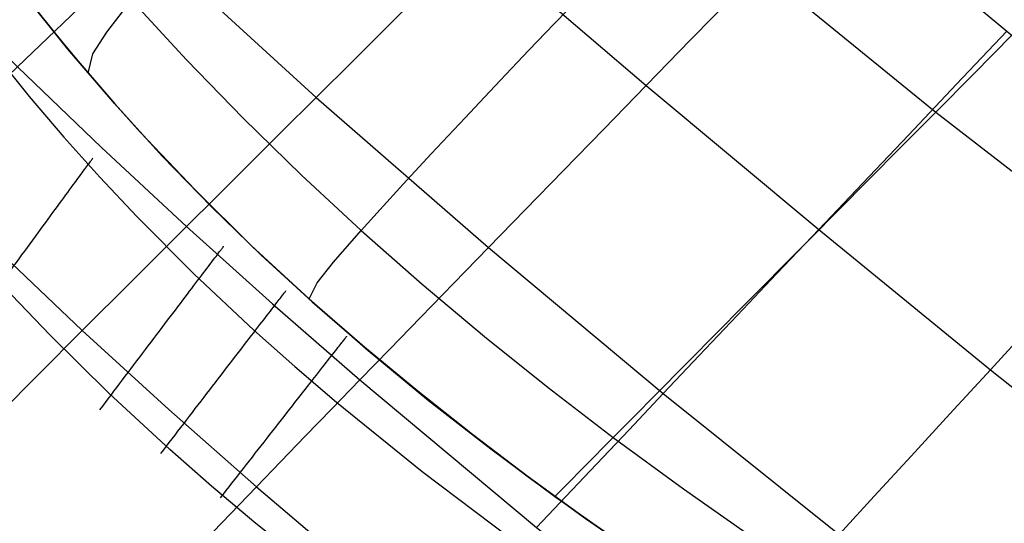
# Model space of a CAD drawing. Header units: millimetres. Extents: x -58 to 58, y -58 to 57.
# Tile 90 of 102: x 28.16 to 32.97, y 37.16 to 39.61. Entities that reach past the tile are written whole.
import ezdxf

# ---------------------------------------------------------------- set-up
doc = ezdxf.new("R2010")
doc.units = ezdxf.units.MM
doc.header["$MEASUREMENT"] = 0
doc.layers.add('Predefinito', color=5, linetype='Continuous')

msp = doc.modelspace()

# ---------------------------------------------------------------- linework, layer by layer
at = {"layer": 'Predefinito', "extrusion": (-3.70502e-05, 5.91556e-05, 1)}
msp.add_lwpolyline([(33.5165, 32.4501), (33.2058, 32.6152), (32.9053, 32.7826), (32.6146, 32.9523), (32.3334, 33.1244), (32.0611, 33.2987), (31.7973, 33.4754), (31.5417, 33.6543), (31.2937, 33.8355), (31.0531, 34.019), (30.8192, 34.2047), (30.5918, 34.3927), (30.3704, 34.5829), (30.1545, 34.7754), (29.9438, 34.97), (29.5361, 35.366), (29.2865, 35.6213), (29.043, 35.8814), (28.8053, 36.1475), (28.5735, 36.421), (28.3473, 36.7032), (28.1267, 36.9954), (27.9115, 37.2987), (27.7015, 37.6146), (27.4967, 37.9443), (27.2969, 38.2891), (27.102, 38.6503), (26.9118, 39.0291), (26.7262, 39.4268), (26.5451, 39.8448), (26.3684, 40.2843), (26.1959, 40.7466), (26.0275, 41.233), (25.8631, 41.7447), (25.7025, 42.2831), (25.5456, 42.8495), (25.2424, 44.0712), (24.9525, 45.42), (24.6748, 46.9063), (24.4083, 48.5404), (23.9045, 52.293)], dxfattribs=at)
at = {"layer": 'Predefinito'}
for points in [[(28.1734, 39.7495), (28.3969, 39.4695), (28.6252, 39.2022), (28.8584, 38.9463), (29.0966, 38.7009), (29.3401, 38.4647), (29.589, 38.2366), (29.8436, 38.0155), (30.104, 37.8002), (30.3705, 37.5897), (30.6432, 37.3828), (30.923, 37.1796), (31.2108, 36.9801), (31.5075, 36.7844), (31.8138, 36.5926), (32.1308, 36.4046), (32.4593, 36.2207), (32.8001, 36.0409), (33.1542, 35.8652)], [(33.1542, 35.8652), (32.8001, 36.0409), (32.4593, 36.2207), (32.1308, 36.4046), (31.8138, 36.5926), (31.5075, 36.7844), (31.2108, 36.9801), (30.923, 37.1796), (30.6432, 37.3828), (30.3705, 37.5897), (30.104, 37.8002), (29.8436, 38.0155), (29.589, 38.2366), (29.3401, 38.4647), (29.0966, 38.7009), (28.8584, 38.9463), (28.6252, 39.2022), (28.3969, 39.4695), (28.1734, 39.7495)], [(33.4109, 34.6503), (32.9207, 34.8695), (32.4385, 35.103), (31.9647, 35.3514), (31.4994, 35.6152), (31.0429, 35.8946), (30.5951, 36.1895), (30.1559, 36.4998), (29.7249, 36.8249), (29.3036, 37.1633), (29.0975, 37.3378), (28.8946, 37.5161), (28.597, 37.7912), (28.3085, 38.0754), (28.1223, 38.2693), (27.9411, 38.4667), (27.7648, 38.6676), (27.5935, 38.8721), (27.4271, 39.0801), (27.2655, 39.2916), (27.1088, 39.5065), (26.9567, 39.7247)], [(28.2507, 39.6502), (28.3717, 39.5), (28.4954, 39.352), (28.622, 39.2062), (28.7512, 39.0627), (29.0169, 38.7826), (29.2913, 38.512), (29.5731, 38.2509), (29.8612, 37.9993), (30.1564, 37.7559), (30.46, 37.5192), (30.773, 37.2874), (31.1155, 37.0465), (31.4681, 36.8114), (31.829, 36.5843), (32.1963, 36.3671), (32.5686, 36.1614), (32.9454, 35.967), (33.3268, 35.7832)]]:
    msp.add_lwpolyline(points, dxfattribs=at)
at = {"layer": 'Predefinito', "extrusion": (-0.640789, 0.767717, 0)}
msp.add_lwpolyline([(-46.0923, 320), (-46.1145, 319.9998), (-46.1369, 319.999), (-46.1594, 319.9977), (-46.1821, 319.996), (-46.205, 319.9936), (-46.228, 319.9908), (-46.2511, 319.9873), (-46.2742, 319.9833), (-46.2975, 319.9787), (-46.3208, 319.9735), (-46.3441, 319.9678), (-46.3674, 319.9614), (-46.3908, 319.9544), (-46.414, 319.9468), (-46.4372, 319.9386), (-46.4604, 319.9298), (-46.4834, 319.9203), (-46.5063, 319.9103), (-46.529, 319.8996), (-46.5516, 319.8883), (-46.5739, 319.8764), (-46.596, 319.8638), (-46.6179, 319.8507), (-46.6395, 319.837), (-46.6608, 319.8227), (-46.6817, 319.8078), (-46.7023, 319.7924), (-46.7226, 319.7764), (-46.7424, 319.7598), (-46.7619, 319.7427), (-46.7809, 319.7252), (-46.7994, 319.7071), (-46.8175, 319.6886), (-46.835, 319.6696), (-46.8521, 319.6501), (-46.8686, 319.6303), (-46.8846, 319.6101), (-46.9001, 319.5895), (-46.915, 319.5685), (-46.9293, 319.5472), (-46.943, 319.5256), (-46.9561, 319.5038), (-46.9687, 319.4816), (-46.9806, 319.4593), (-46.9919, 319.4367), (-47.0026, 319.414), (-47.0126, 319.3911), (-47.0221, 319.3681), (-47.0309, 319.345), (-47.0391, 319.3217), (-47.0467, 319.2985), (-47.0537, 319.2752), (-47.0601, 319.2518), (-47.0658, 319.2285), (-47.071, 319.2052), (-47.0756, 319.182), (-47.0796, 319.1588), (-47.083, 319.1357), (-47.0859, 319.1127), (-47.0882, 319.0899), (-47.09, 319.0671), (-47.0913, 319.0446), (-47.092, 319.0222), (-47.0923, 319)], dxfattribs=at)
at = {"layer": 'Predefinito', "extrusion": (-0.676388, 0.736546, 0)}
msp.add_lwpolyline([(-46.5975, 320), (-46.6197, 319.9998), (-46.6421, 319.999), (-46.6647, 319.9977), (-46.6874, 319.996), (-46.7102, 319.9936), (-46.7332, 319.9908), (-46.7563, 319.9873), (-46.7795, 319.9833), (-46.8027, 319.9787), (-46.826, 319.9735), (-46.8493, 319.9678), (-46.8727, 319.9614), (-46.896, 319.9544), (-46.9193, 319.9468), (-46.9425, 319.9386), (-46.9656, 319.9298), (-46.9886, 319.9203), (-47.0115, 319.9103), (-47.0343, 319.8996), (-47.0568, 319.8883), (-47.0792, 319.8764), (-47.1013, 319.8638), (-47.1231, 319.8507), (-47.1447, 319.837), (-47.166, 319.8227), (-47.187, 319.8078), (-47.2076, 319.7924), (-47.2278, 319.7764), (-47.2477, 319.7598), (-47.2671, 319.7427), (-47.2861, 319.7252), (-47.3046, 319.7071), (-47.3227, 319.6886), (-47.3403, 319.6696), (-47.3573, 319.6501), (-47.3739, 319.6303), (-47.3899, 319.6101), (-47.4053, 319.5895), (-47.4202, 319.5685), (-47.4345, 319.5472), (-47.4482, 319.5256), (-47.4614, 319.5038), (-47.4739, 319.4816), (-47.4858, 319.4593), (-47.4971, 319.4367), (-47.5078, 319.414), (-47.5179, 319.3911), (-47.5273, 319.3681), (-47.5361, 319.345), (-47.5443, 319.3217), (-47.5519, 319.2985), (-47.5589, 319.2752), (-47.5653, 319.2518), (-47.5711, 319.2285), (-47.5762, 319.2052), (-47.5808, 319.182), (-47.5848, 319.1588), (-47.5883, 319.1357), (-47.5911, 319.1127), (-47.5935, 319.0899), (-47.5953, 319.0671), (-47.5965, 319.0446), (-47.5973, 319.0222), (-47.5975, 319)], dxfattribs=at)
at = {"layer": 'Predefinito', "extrusion": (0.709862, -0.704341, 0)}
msp.add_lwpolyline([(46.9661, 320), (46.9883, 319.9998), (47.0107, 319.999), (47.0333, 319.9977), (47.056, 319.996), (47.0789, 319.9936), (47.1018, 319.9908), (47.1249, 319.9873), (47.1481, 319.9833), (47.1714, 319.9787), (47.1947, 319.9735), (47.218, 319.9678), (47.2413, 319.9614), (47.2646, 319.9544), (47.2879, 319.9468), (47.3111, 319.9386), (47.3342, 319.9298), (47.3573, 319.9203), (47.3802, 319.9103), (47.4029, 319.8996), (47.4254, 319.8883), (47.4478, 319.8764), (47.4699, 319.8638), (47.4918, 319.8507), (47.5134, 319.837), (47.5346, 319.8227), (47.5556, 319.8078), (47.5762, 319.7924), (47.5964, 319.7764), (47.6163, 319.7598), (47.6357, 319.7427), (47.6547, 319.7252), (47.6733, 319.7071), (47.6913, 319.6886), (47.7089, 319.6696), (47.726, 319.6501), (47.7425, 319.6303), (47.7585, 319.6101), (47.7739, 319.5895), (47.7888, 319.5685), (47.8031, 319.5472), (47.8169, 319.5256), (47.83, 319.5038), (47.8425, 319.4816), (47.8544, 319.4593), (47.8657, 319.4367), (47.8764, 319.414), (47.8865, 319.3911), (47.8959, 319.3681), (47.9048, 319.345), (47.913, 319.3217), (47.9206, 319.2985), (47.9275, 319.2752), (47.9339, 319.2518), (47.9397, 319.2285), (47.9449, 319.2052), (47.9495, 319.182), (47.9535, 319.1588), (47.9569, 319.1357), (47.9598, 319.1127), (47.9621, 319.0899), (47.9639, 319.0671), (47.9652, 319.0446), (47.9659, 319.0222), (47.9661, 319)], dxfattribs=at)
at = {"layer": 'Predefinito', "extrusion": (0.717778, -0.696272, 0)}
msp.add_lwpolyline([(47.0366, 320), (47.0588, 319.9998), (47.0811, 319.999), (47.1037, 319.9977), (47.1264, 319.996), (47.1493, 319.9936), (47.1723, 319.9908), (47.1953, 319.9873), (47.2185, 319.9833), (47.2418, 319.9787), (47.2651, 319.9735), (47.2884, 319.9678), (47.3117, 319.9614), (47.335, 319.9544), (47.3583, 319.9468), (47.3815, 319.9386), (47.4047, 319.9298), (47.4277, 319.9203), (47.4506, 319.9103), (47.4733, 319.8996), (47.4959, 319.8883), (47.5182, 319.8764), (47.5403, 319.8638), (47.5622, 319.8507), (47.5838, 319.837), (47.6051, 319.8227), (47.626, 319.8078), (47.6466, 319.7924), (47.6669, 319.7764), (47.6867, 319.7598), (47.7061, 319.7427), (47.7251, 319.7252), (47.7437, 319.7071), (47.7617, 319.6886), (47.7793, 319.6696), (47.7964, 319.6501), (47.8129, 319.6303), (47.8289, 319.6101), (47.8444, 319.5895), (47.8592, 319.5685), (47.8736, 319.5472), (47.8873, 319.5256), (47.9004, 319.5038), (47.9129, 319.4816), (47.9248, 319.4593), (47.9361, 319.4367), (47.9468, 319.414), (47.9569, 319.3911), (47.9663, 319.3681), (47.9752, 319.345), (47.9834, 319.3217), (47.991, 319.2985), (47.998, 319.2752), (48.0043, 319.2518), (48.0101, 319.2285), (48.0153, 319.2052), (48.0199, 319.182), (48.0239, 319.1588), (48.0273, 319.1357), (48.0302, 319.1127), (48.0325, 319.0899), (48.0343, 319.0671), (48.0356, 319.0446), (48.0363, 319.0222), (48.0366, 319)], dxfattribs=at)
at = {"layer": 'Predefinito', "extrusion": (0.725478, -0.688245, 0)}
msp.add_lwpolyline([(47.0984, 320), (47.1206, 319.9998), (47.143, 319.999), (47.1656, 319.9977), (47.1883, 319.996), (47.2111, 319.9936), (47.2341, 319.9908), (47.2572, 319.9873), (47.2804, 319.9833), (47.3036, 319.9787), (47.3269, 319.9735), (47.3502, 319.9678), (47.3736, 319.9614), (47.3969, 319.9544), (47.4202, 319.9468), (47.4434, 319.9386), (47.4665, 319.9298), (47.4895, 319.9203), (47.5124, 319.9103), (47.5352, 319.8996), (47.5577, 319.8883), (47.5801, 319.8764), (47.6022, 319.8638), (47.624, 319.8507), (47.6456, 319.837), (47.6669, 319.8227), (47.6879, 319.8078), (47.7085, 319.7924), (47.7287, 319.7764), (47.7486, 319.7598), (47.768, 319.7427), (47.787, 319.7252), (47.8055, 319.7071), (47.8236, 319.6886), (47.8412, 319.6696), (47.8582, 319.6501), (47.8748, 319.6303), (47.8908, 319.6101), (47.9062, 319.5895), (47.9211, 319.5685), (47.9354, 319.5472), (47.9491, 319.5256), (47.9623, 319.5038), (47.9748, 319.4816), (47.9867, 319.4593), (47.998, 319.4367), (48.0087, 319.414), (48.0188, 319.3911), (48.0282, 319.3681), (48.037, 319.345), (48.0452, 319.3217), (48.0528, 319.2985), (48.0598, 319.2752), (48.0662, 319.2518), (48.072, 319.2285), (48.0771, 319.2052), (48.0817, 319.182), (48.0857, 319.1588), (48.0892, 319.1357), (48.092, 319.1127), (48.0944, 319.0899), (48.0962, 319.0671), (48.0974, 319.0446), (48.0982, 319.0222), (48.0984, 319)], dxfattribs=at)
at = {"layer": 'Predefinito', "extrusion": (0.74014, -0.672453, 0)}
msp.add_lwpolyline([(47.1971, 320), (47.2193, 319.9998), (47.2417, 319.999), (47.2643, 319.9977), (47.287, 319.996), (47.3098, 319.9936), (47.3328, 319.9908), (47.3559, 319.9873), (47.3791, 319.9833), (47.4023, 319.9787), (47.4256, 319.9735), (47.449, 319.9678), (47.4723, 319.9614), (47.4956, 319.9544), (47.5189, 319.9468), (47.5421, 319.9386), (47.5652, 319.9298), (47.5882, 319.9203), (47.6111, 319.9103), (47.6339, 319.8996), (47.6564, 319.8883), (47.6788, 319.8764), (47.7009, 319.8638), (47.7228, 319.8507), (47.7443, 319.837), (47.7656, 319.8227), (47.7866, 319.8078), (47.8072, 319.7924), (47.8274, 319.7764), (47.8473, 319.7598), (47.8667, 319.7427), (47.8857, 319.7252), (47.9042, 319.7071), (47.9223, 319.6886), (47.9399, 319.6696), (47.9569, 319.6501), (47.9735, 319.6303), (47.9895, 319.6101), (48.0049, 319.5895), (48.0198, 319.5685), (48.0341, 319.5472), (48.0478, 319.5256), (48.061, 319.5038), (48.0735, 319.4816), (48.0854, 319.4593), (48.0967, 319.4367), (48.1074, 319.414), (48.1175, 319.3911), (48.1269, 319.3681), (48.1357, 319.345), (48.144, 319.3217), (48.1515, 319.2985), (48.1585, 319.2752), (48.1649, 319.2518), (48.1707, 319.2285), (48.1758, 319.2052), (48.1804, 319.182), (48.1844, 319.1588), (48.1879, 319.1357), (48.1908, 319.1127), (48.1931, 319.0899), (48.1949, 319.0671), (48.1961, 319.0446), (48.1969, 319.0222), (48.1971, 319)], dxfattribs=at)
at = {"layer": 'Predefinito', "extrusion": (0.766268, -0.642521, 0)}
msp.add_lwpolyline([(47.3051, 320), (47.3273, 319.9998), (47.3497, 319.999), (47.3722, 319.9977), (47.3949, 319.996), (47.4178, 319.9936), (47.4408, 319.9908), (47.4639, 319.9873), (47.487, 319.9833), (47.5103, 319.9787), (47.5336, 319.9735), (47.5569, 319.9678), (47.5802, 319.9614), (47.6036, 319.9544), (47.6268, 319.9468), (47.65, 319.9386), (47.6732, 319.9298), (47.6962, 319.9203), (47.7191, 319.9103), (47.7418, 319.8996), (47.7644, 319.8883), (47.7867, 319.8764), (47.8088, 319.8638), (47.8307, 319.8507), (47.8523, 319.837), (47.8736, 319.8227), (47.8945, 319.8078), (47.9151, 319.7924), (47.9354, 319.7764), (47.9552, 319.7598), (47.9747, 319.7427), (47.9936, 319.7252), (48.0122, 319.7071), (48.0303, 319.6886), (48.0478, 319.6696), (48.0649, 319.6501), (48.0814, 319.6303), (48.0974, 319.6101), (48.1129, 319.5895), (48.1278, 319.5685), (48.1421, 319.5472), (48.1558, 319.5256), (48.1689, 319.5038), (48.1814, 319.4816), (48.1934, 319.4593), (48.2047, 319.4367), (48.2154, 319.414), (48.2254, 319.3911), (48.2349, 319.3681), (48.2437, 319.345), (48.2519, 319.3217), (48.2595, 319.2985), (48.2665, 319.2752), (48.2729, 319.2518), (48.2786, 319.2285), (48.2838, 319.2052), (48.2884, 319.182), (48.2924, 319.1588), (48.2958, 319.1357), (48.2987, 319.1127), (48.301, 319.0899), (48.3028, 319.0671), (48.3041, 319.0446), (48.3048, 319.0222), (48.3051, 319)], dxfattribs=at)
at = {"layer": 'Predefinito', "extrusion": (0.787859, -0.615856, 0)}
msp.add_lwpolyline([(47.319, 320), (47.3412, 319.9998), (47.3636, 319.999), (47.3861, 319.9977), (47.4088, 319.996), (47.4317, 319.9936), (47.4547, 319.9908), (47.4778, 319.9873), (47.5009, 319.9833), (47.5242, 319.9787), (47.5475, 319.9735), (47.5708, 319.9678), (47.5941, 319.9614), (47.6175, 319.9544), (47.6407, 319.9468), (47.6639, 319.9386), (47.6871, 319.9298), (47.7101, 319.9203), (47.733, 319.9103), (47.7557, 319.8996), (47.7783, 319.8883), (47.8006, 319.8764), (47.8227, 319.8638), (47.8446, 319.8507), (47.8662, 319.837), (47.8875, 319.8227), (47.9084, 319.8078), (47.929, 319.7924), (47.9493, 319.7764), (47.9691, 319.7598), (47.9886, 319.7427), (48.0075, 319.7252), (48.0261, 319.7071), (48.0442, 319.6886), (48.0617, 319.6696), (48.0788, 319.6501), (48.0953, 319.6303), (48.1113, 319.6101), (48.1268, 319.5895), (48.1417, 319.5685), (48.156, 319.5472), (48.1697, 319.5256), (48.1828, 319.5038), (48.1953, 319.4816), (48.2073, 319.4593), (48.2186, 319.4367), (48.2293, 319.414), (48.2393, 319.3911), (48.2488, 319.3681), (48.2576, 319.345), (48.2658, 319.3217), (48.2734, 319.2985), (48.2804, 319.2752), (48.2868, 319.2518), (48.2925, 319.2285), (48.2977, 319.2052), (48.3023, 319.182), (48.3063, 319.1588), (48.3097, 319.1357), (48.3126, 319.1127), (48.3149, 319.0899), (48.3167, 319.0671), (48.318, 319.0446), (48.3187, 319.0222), (48.319, 319)], dxfattribs=at)
at = {"layer": 'Predefinito', "extrusion": (1, 0, 0)}
msp.add_lwpolyline([(37.5897, 60), (37.5897, 319)], dxfattribs=at)
at = {"layer": 'Predefinito', "extrusion": (0.792559, -0.609795, 0)}
msp.add_lwpolyline([(47.3117, 320), (47.3339, 319.9998), (47.3563, 319.999), (47.3789, 319.9977), (47.4016, 319.996), (47.4244, 319.9936), (47.4474, 319.9908), (47.4705, 319.9873), (47.4937, 319.9833), (47.5169, 319.9787), (47.5402, 319.9735), (47.5635, 319.9678), (47.5869, 319.9614), (47.6102, 319.9544), (47.6335, 319.9468), (47.6567, 319.9386), (47.6798, 319.9298), (47.7028, 319.9203), (47.7257, 319.9103), (47.7485, 319.8996), (47.771, 319.8883), (47.7934, 319.8764), (47.8155, 319.8638), (47.8373, 319.8507), (47.8589, 319.837), (47.8802, 319.8227), (47.9012, 319.8078), (47.9218, 319.7924), (47.942, 319.7764), (47.9619, 319.7598), (47.9813, 319.7427), (48.0003, 319.7252), (48.0188, 319.7071), (48.0369, 319.6886), (48.0545, 319.6696), (48.0715, 319.6501), (48.0881, 319.6303), (48.1041, 319.6101), (48.1195, 319.5895), (48.1344, 319.5685), (48.1487, 319.5472), (48.1624, 319.5256), (48.1756, 319.5038), (48.1881, 319.4816), (48.2, 319.4593), (48.2113, 319.4367), (48.222, 319.414), (48.2321, 319.3911), (48.2415, 319.3681), (48.2503, 319.345), (48.2585, 319.3217), (48.2661, 319.2985), (48.2731, 319.2752), (48.2795, 319.2518), (48.2853, 319.2285), (48.2904, 319.2052), (48.295, 319.182), (48.299, 319.1588), (48.3025, 319.1357), (48.3053, 319.1127), (48.3077, 319.0899), (48.3095, 319.0671), (48.3107, 319.0446), (48.3115, 319.0222), (48.3117, 319)], dxfattribs=at)
at = {"layer": 'Predefinito', "extrusion": (0.797251, -0.603648, 0)}
msp.add_lwpolyline([(47.3005, 320), (47.3227, 319.9998), (47.3451, 319.999), (47.3676, 319.9977), (47.3903, 319.996), (47.4132, 319.9936), (47.4362, 319.9908), (47.4593, 319.9873), (47.4824, 319.9833), (47.5057, 319.9787), (47.529, 319.9735), (47.5523, 319.9678), (47.5756, 319.9614), (47.5989, 319.9544), (47.6222, 319.9468), (47.6454, 319.9386), (47.6686, 319.9298), (47.6916, 319.9203), (47.7145, 319.9103), (47.7372, 319.8996), (47.7598, 319.8883), (47.7821, 319.8764), (47.8042, 319.8638), (47.8261, 319.8507), (47.8477, 319.837), (47.869, 319.8227), (47.8899, 319.8078), (47.9105, 319.7924), (47.9308, 319.7764), (47.9506, 319.7598), (47.97, 319.7427), (47.989, 319.7252), (48.0076, 319.7071), (48.0256, 319.6886), (48.0432, 319.6696), (48.0603, 319.6501), (48.0768, 319.6303), (48.0928, 319.6101), (48.1083, 319.5895), (48.1232, 319.5685), (48.1375, 319.5472), (48.1512, 319.5256), (48.1643, 319.5038), (48.1768, 319.4816), (48.1888, 319.4593), (48.2001, 319.4367), (48.2107, 319.414), (48.2208, 319.3911), (48.2303, 319.3681), (48.2391, 319.345), (48.2473, 319.3217), (48.2549, 319.2985), (48.2619, 319.2752), (48.2682, 319.2518), (48.274, 319.2285), (48.2792, 319.2052), (48.2838, 319.182), (48.2878, 319.1588), (48.2912, 319.1357), (48.2941, 319.1127), (48.2964, 319.0899), (48.2982, 319.0671), (48.2995, 319.0446), (48.3002, 319.0222), (48.3005, 319)], dxfattribs=at)
at = {"layer": 'Predefinito', "extrusion": (0.806764, -0.590873, 0)}
msp.add_lwpolyline([(47.265, 320), (47.2872, 319.9998), (47.3096, 319.999), (47.3322, 319.9977), (47.3549, 319.996), (47.3778, 319.9936), (47.4007, 319.9908), (47.4238, 319.9873), (47.447, 319.9833), (47.4702, 319.9787), (47.4935, 319.9735), (47.5169, 319.9678), (47.5402, 319.9614), (47.5635, 319.9544), (47.5868, 319.9468), (47.61, 319.9386), (47.6331, 319.9298), (47.6562, 319.9203), (47.679, 319.9103), (47.7018, 319.8996), (47.7243, 319.8883), (47.7467, 319.8764), (47.7688, 319.8638), (47.7907, 319.8507), (47.8122, 319.837), (47.8335, 319.8227), (47.8545, 319.8078), (47.8751, 319.7924), (47.8953, 319.7764), (47.9152, 319.7598), (47.9346, 319.7427), (47.9536, 319.7252), (47.9721, 319.7071), (47.9902, 319.6886), (48.0078, 319.6696), (48.0249, 319.6501), (48.0414, 319.6303), (48.0574, 319.6101), (48.0728, 319.5895), (48.0877, 319.5685), (48.102, 319.5472), (48.1158, 319.5256), (48.1289, 319.5038), (48.1414, 319.4816), (48.1533, 319.4593), (48.1646, 319.4367), (48.1753, 319.414), (48.1854, 319.3911), (48.1948, 319.3681), (48.2037, 319.345), (48.2119, 319.3217), (48.2195, 319.2985), (48.2264, 319.2752), (48.2328, 319.2518), (48.2386, 319.2285), (48.2438, 319.2052), (48.2483, 319.182), (48.2524, 319.1588), (48.2558, 319.1357), (48.2587, 319.1127), (48.261, 319.0899), (48.2628, 319.0671), (48.264, 319.0446), (48.2648, 319.0222), (48.265, 319)], dxfattribs=at)
at = {"layer": 'Predefinito'}
for points in [[(25.7364, 43.1286, 35.7582), (26.4575, 42.3351, 35.623), (27.2048, 41.5451, 35.5098), (27.9804, 40.7613, 35.4189), (28.7836, 39.9885, 35.3509), (29.6084, 39.2344, 35.3063), (30.4489, 38.5016, 35.2837), (31.302, 37.7892, 35.2822), (32.1601, 37.1018, 35.3011), (33.0292, 36.4359, 35.3406), (33.913, 35.7892, 35.4008), (34.8067, 35.1639, 35.4815), (35.7057, 34.5612, 35.5822), (36.6096, 33.9793, 35.7024), (37.5188, 33.4162, 35.8429)], [(28.8541, 43.0136, 31.5489), (29.6693, 42.3252, 31.4598), (30.4923, 41.6329, 31.3932), (31.319, 40.9409, 31.3488), (32.1492, 40.2486, 31.3252), (32.9792, 39.5575, 31.3217), (33.7956, 38.8789, 31.3378), (34.6045, 38.2084, 31.3738), (35.4162, 37.5382, 31.4303), (36.2272, 36.8706, 31.5075), (37.0331, 36.2084, 31.6055)], [(27.176, 42.9454, 33.6), (27.9514, 42.2055, 33.4848), (28.7456, 41.4662, 33.3928), (29.5579, 40.7311, 33.324), (30.3832, 40.0061, 33.2784), (31.2185, 39.292, 33.2548), (32.0605, 38.5892, 33.2523), (32.8989, 37.9055, 33.2703), (33.7396, 37.2371, 33.3091), (34.5895, 36.5789, 33.369), (35.4447, 35.9332, 33.45), (36.3009, 35.302, 33.5519), (37.1581, 34.6838, 33.6746)], [(25.1868, 42.6847, 37.8157), (25.8746, 41.845, 37.6867), (26.2309, 41.4277, 37.6297), (26.5964, 41.0121, 37.5779), (26.9711, 40.5992, 37.5314), (27.3551, 40.1896, 37.4903), (27.7483, 39.7842, 37.4547), (28.1505, 39.3836, 37.4248), (28.5601, 38.9898, 37.4007), (28.9754, 38.6041, 37.3822), (29.3956, 38.2263, 37.369), (29.8208, 37.8556, 37.3611), (30.6839, 37.1356, 37.3606), (31.5594, 36.4459, 37.3797), (32.4537, 35.7828, 37.4185), (33.3671, 35.1469, 37.4773), (34.2937, 34.5405, 37.5554), (35.2289, 33.9639, 37.6521), (36.1713, 33.4149, 37.7668), (37.1211, 32.891, 37.8997)], [(26.6846, 42.6258, 49.2217), (26.8775, 42.2826, 49.2065), (27.0774, 41.9431, 49.1923), (27.2848, 41.6079, 49.1791), (27.5002, 41.2774, 49.1669), (27.7238, 40.9519, 49.1556), (27.9562, 40.632, 49.1452), (28.1974, 40.3182, 49.1359), (28.4475, 40.0109, 49.1275), (28.7068, 39.7107, 49.12), (28.9752, 39.418, 49.1135), (29.252, 39.1328, 49.108), (29.5365, 38.8553, 49.1035), (29.828, 38.5853, 49.0999), (30.1257, 38.3229, 49.0973), (30.4298, 38.0674, 49.0957), (30.7403, 37.8183, 49.0951), (31.0575, 37.5751, 49.0954), (31.4006, 37.3236, 49.0968), (31.7507, 37.0788, 49.0993), (32.1072, 36.8416, 49.1028), (32.4694, 36.6129, 49.1075), (32.8369, 36.3932, 49.1132), (33.2094, 36.1825, 49.12)], [(28.4954, 39.352, 60), (28.5174, 39.4468, 54.5536), (28.5857, 39.552, 51.8334), (28.7068, 39.7107, 49.12), (28.7911, 39.814, 47.7671), (28.8954, 39.9376, 46.418), (29.0238, 40.0855, 45.0742), (29.1804, 40.2619, 43.7372), (29.2706, 40.3621, 43.0715), (29.3693, 40.4708, 42.4081), (29.477, 40.5888, 41.747), (29.5944, 40.7164, 41.0885), (29.7219, 40.8542, 40.4326), (29.8599, 41.0027, 39.7796), (30.0091, 41.1624, 39.1297), (30.1699, 41.3338, 38.4829), (30.3428, 41.5174, 37.8399), (30.5282, 41.7135, 37.2023), (30.7262, 41.9225, 36.5722), (30.9372, 42.1445, 35.9517), (31.1615, 42.3799, 35.3428), (31.2787, 42.5027, 35.0433)], [(29.0483, 42.5138, 38.5444), (29.5992, 41.9164, 38.5103), (30.1699, 41.3338, 38.4829), (30.76, 40.7677, 38.4623), (31.3686, 40.2171, 38.4483), (31.9941, 39.681, 38.4411), (32.6314, 39.1622, 38.4405), (33.3141, 38.6347, 38.4472), (34.0083, 38.128, 38.4614), (34.7176, 37.6397, 38.483), (35.4404, 37.17, 38.5122), (36.1743, 36.7191, 38.549), (36.9181, 36.2857, 38.5931)], [(25.411, 41.4585, 39.7601), (25.7546, 41.0225, 39.7063), (26.1093, 40.589, 39.6573), (26.4752, 40.1587, 39.6132), (26.8525, 39.7329, 39.5743), (27.2411, 39.3123, 39.5405), (27.6409, 38.8978, 39.5122), (28.0501, 38.4918, 39.4895), (28.4662, 38.0961, 39.4721), (28.8883, 37.7106, 39.46), (29.3163, 37.3343, 39.4529), (29.7499, 36.9669, 39.4506), (30.1882, 36.6085, 39.4532), (30.6309, 36.259, 39.4603), (31.079, 35.9177, 39.472), (31.5338, 35.5839, 39.4883), (31.9954, 35.2579, 39.5093), (32.4628, 34.9406, 39.535), (32.9347, 34.6324, 39.5654), (33.4104, 34.3335, 39.6002), (33.8894, 34.0437, 39.6394), (34.8547, 33.4911, 39.7305), (35.8288, 32.972, 39.8378), (36.811, 32.4833, 39.9614)], [(27.0189, 36.5375, 59.9992), (27.0281, 36.5884, 55.9651), (27.1258, 36.7157, 51.8981), (27.2184, 36.8195, 49.8557), (27.3463, 36.957, 47.8068), (27.5198, 37.1386, 45.7403), (27.6284, 37.2504, 44.7011), (27.754, 37.3789, 43.6586), (27.8987, 37.5257, 42.6137), (28.0643, 37.6929, 41.567), (28.2528, 37.8824, 40.5195), (28.4662, 38.0961, 39.4721), (28.7064, 38.3361, 38.4259), (28.8372, 38.4665, 37.9037), (28.9754, 38.6041, 37.3822), (29.1213, 38.7494, 36.8612), (29.2752, 38.9027, 36.3411), (29.4375, 39.0643, 35.8226), (29.6084, 39.2344, 35.3063), (29.7881, 39.4133, 34.7929), (29.977, 39.6013, 34.2833), (30.1752, 39.7988, 33.7782)], [(28.0866, 36.0206, 49.8465), (28.2113, 36.1627, 47.7957), (28.3815, 36.35, 45.7272), (28.4884, 36.4652, 44.6869), (28.6122, 36.5973, 43.6434), (28.755, 36.7483, 42.5974), (28.9186, 36.9202, 41.5497), (29.1051, 37.1148, 40.5012), (29.3163, 37.3343, 39.4529), (29.5543, 37.5806, 38.4058), (29.6839, 37.7144, 37.8831), (29.8208, 37.8556, 37.3611), (29.9655, 38.0046, 36.8398), (30.1183, 38.1617, 36.3193), (30.2793, 38.3273, 35.8004), (30.4489, 38.5016, 35.2837), (30.6274, 38.6849, 34.77), (30.8149, 38.8775, 34.2601), (31.0118, 39.0798, 33.7548), (31.2185, 39.292, 33.2548), (31.4352, 39.5146, 32.7609), (31.6623, 39.748, 32.2741)], [(29.5731, 38.2509, 60), (29.6128, 38.3295, 54.5434), (29.6931, 38.4299, 51.8182), (29.828, 38.5853, 49.0999), (29.9197, 38.6876, 47.7446), (30.032, 38.8105, 46.3933), (30.1689, 38.9584, 45.0474), (30.3346, 39.1352, 43.7083), (30.4295, 39.2359, 43.0418), (30.5333, 39.3453, 42.3775), (30.6463, 39.4642, 41.7156), (30.7691, 39.5929, 41.0563), (30.9022, 39.732, 40.3997)], [(26.1887, 37.4336, 59.9993), (26.1952, 37.4864, 55.9752), (26.2944, 37.6008, 51.9171), (26.3884, 37.6948, 49.8784), (26.5177, 37.8211, 47.833), (26.6924, 37.9902, 45.7701), (26.8014, 38.0952, 44.7327), (26.9275, 38.2162, 43.6921), (27.0725, 38.3551, 42.6489), (27.2384, 38.5137, 41.6039), (27.4272, 38.694, 40.5581), (27.6409, 38.8978, 39.5122), (27.8814, 39.127, 38.4674), (28.0122, 39.2518, 37.9458), (28.1505, 39.3836, 37.4248), (28.2964, 39.5229, 36.9045), (28.4504, 39.67, 36.3849)], [(27.8826, 39.6476, 319.7071), (28.0426, 39.4415, 319.7071), (28.2075, 39.2392, 319.7071), (28.3774, 39.0405, 319.7071), (28.5523, 38.8453, 319.7071), (28.7326, 38.6537, 319.7071), (29.0128, 38.3724, 319.7071), (29.304, 38.0992, 319.7071), (29.5034, 37.9217, 319.7071), (29.7069, 37.7478, 319.7071), (30.1257, 37.409, 319.7071), (30.5565, 37.0828, 319.7071), (30.9948, 36.7728, 319.7071), (31.4412, 36.4793, 319.7071), (31.8964, 36.2021, 319.7071), (32.3608, 35.941, 319.7071), (32.8346, 35.6954, 319.7071), (33.3179, 35.4649, 319.7071)], [(30.6839, 37.1356, 37.3606), (30.8262, 37.2863, 36.8391), (30.9765, 37.4453, 36.3183), (31.135, 37.6128, 35.7991), (31.302, 37.7892, 35.2822), (31.4777, 37.9747, 34.7683), (31.6625, 38.1696, 34.2581), (31.8567, 38.3743, 33.7525), (32.0605, 38.5892, 33.2523), (32.2743, 38.8145, 32.7582), (32.4984, 39.0508, 32.2711), (32.7333, 39.2983, 31.7919), (32.9792, 39.5575, 31.3217)], [(30.773, 37.2874, 60), (30.829, 37.3443, 54.5411), (30.916, 37.4322, 51.8148), (31.0575, 37.5751, 49.0954), (31.1528, 37.6712, 47.7395), (31.2687, 37.788, 46.3877), (31.4094, 37.9299, 45.0413), (31.5791, 38.1011, 43.7018), (31.6762, 38.1989, 43.0351), (31.782, 38.3056, 42.3705), (31.8972, 38.4218, 41.7085), (32.0222, 38.5479, 41.049), (32.1577, 38.6844, 40.3922), (32.304, 38.832, 39.7385), (32.4617, 38.991, 39.0878), (32.6314, 39.1622, 38.4405), (32.8135, 39.3458, 37.7969), (33.0084, 39.5423, 37.159)], [(29.7464, 34.3527, 60), (29.7659, 34.3831, 55.9706), (29.8489, 34.5014, 51.9054), (29.9284, 34.6045, 49.8626), (30.0413, 34.7432, 47.8125), (30.1983, 34.9283, 45.7448), (30.2978, 35.043, 44.705), (30.4137, 35.1751, 43.6618), (30.5479, 35.3266, 42.6161), (30.7022, 35.4995, 41.5687), (30.8786, 35.6958, 40.5203), (31.079, 35.9177, 39.472), (31.3053, 36.167, 38.4247), (31.4288, 36.3026, 37.9019), (31.5594, 36.4459, 37.3797), (31.6976, 36.597, 36.8582), (31.8436, 36.7566, 36.3374), (31.9977, 36.9248, 35.8181), (32.1601, 37.1018, 35.3011), (32.3312, 37.2881, 34.7871), (32.5111, 37.4839, 34.2767), (32.7003, 37.6896, 33.7709), (32.8989, 37.9055, 33.2703), (33.1074, 38.132, 32.7758)]]:
    msp.add_polyline3d(points, dxfattribs=at)

doc.saveas('drawing.dxf')
